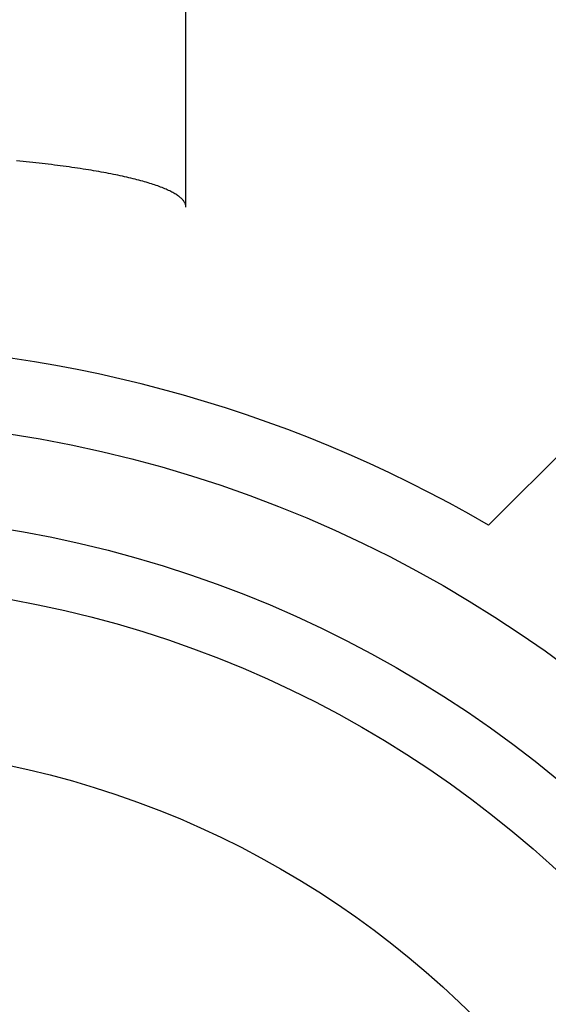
# Model space of a CAD drawing. Extents: x -93 to 221, y -92 to 221.
# Tile 7 of 10: x 8 to 29, y 27 to 66. Entities that reach past the tile are written whole.
import ezdxf

# ---------------------------------------------------------------- set-up
doc = ezdxf.new("R2010")
doc.units = 0
doc.header["$LTSCALE"] = 14
doc.layers.get('0').update_dxf_attribs({"linetype": 'CONTINUOUS'})

msp = doc.modelspace()

# ---------------------------------------------------------------- linework, layer by layer
for p, q in [((14.65, 58.46), (14.65, 80.158)), ((39.244, 58.336), (26.695, 45.786))]:
    msp.add_line(p, q)
msp.add_polyline3d([(14.65, 58.46, 0), (14.649, 58.483, 0), (14.647, 58.506, 0), (14.643, 58.529, 0), (14.637, 58.553, 0), (14.63, 58.576, 0), (14.62, 58.599, 0), (14.61, 58.622, 0), (14.597, 58.645, 0), (14.583, 58.669, 0), (14.567, 58.692, 0), (14.55, 58.715, 0), (14.531, 58.738, 0), (14.51, 58.761, 0), (14.488, 58.784, 0), (14.464, 58.807, 0), (14.438, 58.83, 0), (14.411, 58.853, 0), (14.382, 58.876, 0), (14.352, 58.898, 0), (14.32, 58.921, 0), (14.286, 58.944, 0), (14.25, 58.966, 0), (14.213, 58.989, 0), (14.175, 59.011, 0), (14.135, 59.034, 0), (14.093, 59.056, 0), (14.049, 59.079, 0), (14.004, 59.101, 0), (13.958, 59.123, 0), (13.91, 59.145, 0), (13.86, 59.167, 0), (13.809, 59.189, 0), (13.756, 59.211, 0), (13.701, 59.233, 0), (13.645, 59.255, 0), (13.588, 59.276, 0), (13.529, 59.298, 0), (13.468, 59.319, 0), (13.406, 59.34, 0), (13.342, 59.362, 0), (13.277, 59.383, 0), (13.21, 59.404, 0), (13.142, 59.425, 0), (13.072, 59.446, 0), (13.001, 59.466, 0), (12.929, 59.487, 0), (12.855, 59.507, 0), (12.779, 59.528, 0), (12.702, 59.548, 0), (12.624, 59.568, 0), (12.544, 59.588, 0), (12.463, 59.608, 0), (12.38, 59.627, 0), (12.296, 59.647, 0), (12.21, 59.666, 0), (12.123, 59.686, 0), (12.035, 59.705, 0), (11.945, 59.724, 0), (11.854, 59.743, 0), (11.762, 59.761, 0), (11.668, 59.78, 0), (11.574, 59.798, 0), (11.477, 59.817, 0), (11.38, 59.835, 0), (11.281, 59.853, 0), (11.181, 59.871, 0), (11.079, 59.888, 0), (10.977, 59.906, 0), (10.873, 59.923, 0), (10.768, 59.94, 0), (10.661, 59.957, 0), (10.554, 59.974, 0), (10.445, 59.991, 0), (10.335, 60.007, 0), (10.224, 60.024, 0), (10.111, 60.04, 0), (9.998, 60.056, 0), (9.884, 60.072, 0), (9.768, 60.087, 0), (9.651, 60.103, 0), (9.533, 60.118, 0), (9.414, 60.133, 0), (9.294, 60.148, 0), (9.173, 60.162, 0), (9.051, 60.177, 0), (8.928, 60.191, 0), (8.804, 60.205, 0), (8.679, 60.219, 0), (8.552, 60.233, 0), (8.425, 60.246, 0), (8.297, 60.259, 0), (8.168, 60.272, 0), (8.038, 60.285, 0), (7.907, 60.298, 0)])
for radius in [82.5, 50, 46.241, 43.5, 37]:
    msp.add_circle((0, 0), radius)
msp.add_arc((0, 0), 53, 59.7568, 120.2432)

doc.saveas('drawing.dxf')
